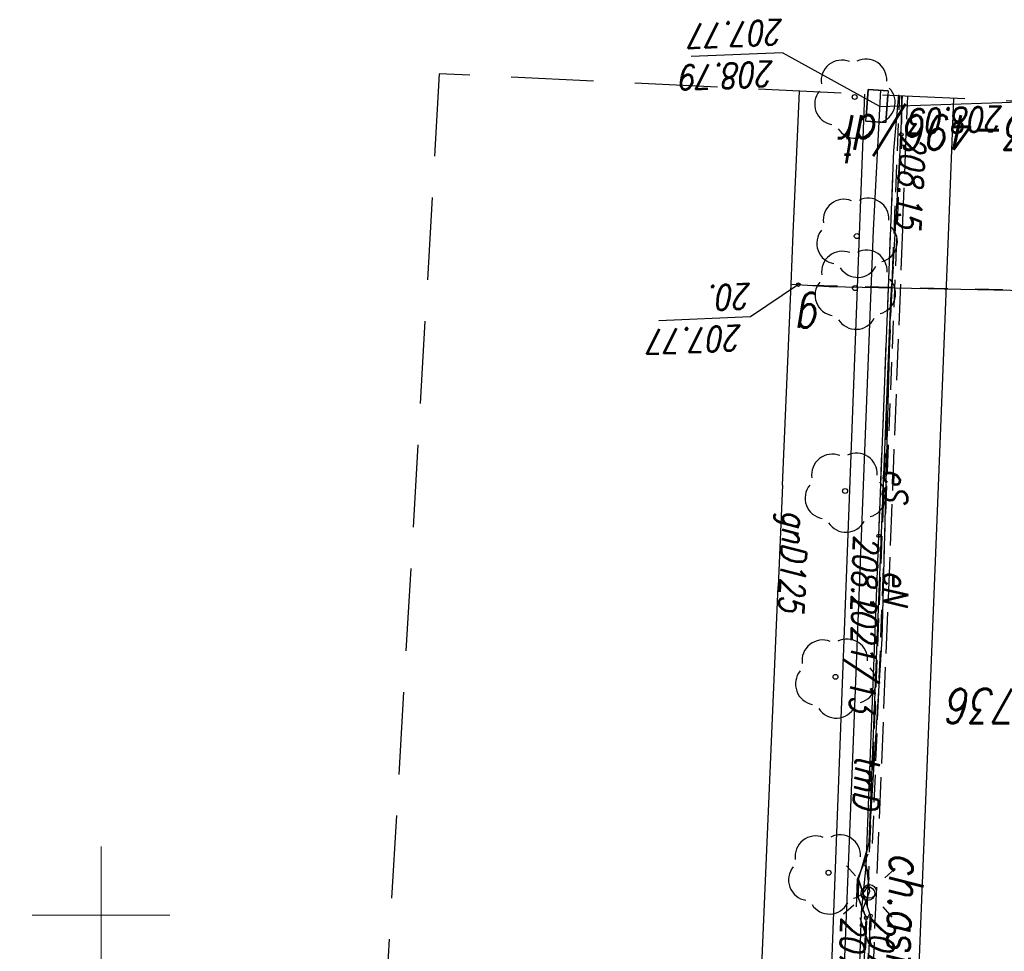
# Model space of a CAD drawing. Extents: x -110 to 11927435, y -6590197 to 5675023.
# Tile 55 of 71: x -102 to -66, y -76 to -43. Entities that reach past the tile are written whole.
import ezdxf
from ezdxf.enums import TextEntityAlignment as Align

# ---------------------------------------------------------------- set-up
doc = ezdxf.new("R2010")
doc.units = 0
for name, pattern in [('BPB', [1.5, 1, -0.5]), ('KOC', [2, 1.5, -0.5]), ('KOJ', [0]), ('OSL', [2, 1, -1]), ('UOT', [1.5, 1, -0.5]), ('UPE', [0]), ('UPG', [0]), ('UPT', [0]), ('UXE', [1.5, 1, -0.5])]:
    doc.linetypes.add(name, pattern=pattern)
doc.layers.get('0').update_dxf_attribs({"color": 250, "linetype": 'CONTINUOUS', "lineweight": 100})
doc.layers.add('_0', color=7, linetype='CONTINUOUS')
doc.layers.add('OBOP', color=7, linetype='CONTINUOUS', lineweight=13, true_color=0x0a0909)
doc.layers.add('PARSI', color=7, linetype='CONTINUOUS', lineweight=20, true_color=0x0a0909)
doc.styles.add('K1_ACAD', font='romans.shx', dxfattribs={"width": 0.8, "oblique": 12})

# ---------------------------------------------------------------- blocks, each defined once
blk = doc.blocks.new('mzsk01')
at = {"layer": 'PARSI'}
for p, q in [((0, -5), (0, 5)), ((5, 0), (-5, 0))]:
    blk.add_line(p, q, dxfattribs=at)
blk = doc.blocks.new('LAT')
at = {"linetype": 'Continuous'}
for p, q in [((0, 0.75), (0, 1.25)), ((-1.25, 0), (-0.75, 0)), ((0.75, 0), (1.25, 0)), ((0, -0.75), (0, -1.25))]:
    blk.add_line(p, q, dxfattribs=at)
blk = doc.blocks.new('SLS')
at = {"linetype": 'Continuous'}
blk.add_circle((0, 0), 0.25, dxfattribs=at)
blk = doc.blocks.new('UGE')
at = {"linetype": 'Continuous'}
blk.add_circle((0, 0), 0.0625, dxfattribs=at)
blk = doc.blocks.new('UGG')
at = {"linetype": 'Continuous'}
blk.add_circle((0, 0), 0.0625, dxfattribs=at)
blk = doc.blocks.new('DLI')
at = {"layer": 'OBOP', "color": 0, "linetype": 'ByBlock', "lineweight": -2}
blk.add_circle((0, 0), 0.09, dxfattribs=at)
for centre, start, end in [((0, 0.75), 30.1471, 149.8529), ((-0.713, 0.232), 102.1471, 221.8529), ((0.713, 0.232), 318.1471, 77.8529), ((-0.441, -0.607), 174.1471, 293.8529), ((0.441, -0.607), 246.1471, 5.8529)]:
    blk.add_arc(centre, 0.75, start, end, dxfattribs=at)
blk = doc.blocks.new('mdcp Łuszczanowiece')
at = {"layer": '_0'}
for p, q in [((6591226.55, 5674833.05), (6591222.262, 5674720.167)), ((6591226.45, 5674830.4), (6591222.267, 5674720.167))]:
    blk.add_line(p, q, dxfattribs=at)
at = {"layer": '_0', "linetype": 'KOC'}
for p, q in [((6591221.36, 5674736.988), (6591223.369, 5674786.495)), ((6591220.895, 5674725.067), (6591221.36, 5674736.988)), ((6591220.895, 5674725.067), (6591220.706, 5674720.242))]:
    blk.add_line(p, q, dxfattribs=at)
at = {"layer": '_0', "linetype": 'UXE'}
for p, q in [((6591223.45, 5674781.17), (6591222.15, 5674749.21)), ((6591223.28, 5674779.35), (6591222.12, 5674751.04)), ((6591222.12, 5674751.04), (6591222.57, 5674749.69)), ((6591222.57, 5674749.69), (6591222.53, 5674748.69)), ((6591222.15, 5674749.21), (6591220.999, 5674720.228)), ((6591222.53, 5674748.69), (6591221.98, 5674747.39)), ((6591221.98, 5674747.39), (6591220.897, 5674720.233))]:
    blk.add_line(p, q, dxfattribs=at)
at = {"layer": '_0', "linetype": 'UPT'}
for p, q in [((6591222.706, 5674743.963), (6591223.696, 5674769.181)), ((6591221.966, 5674725.112), (6591222.706, 5674743.963)), ((6591221.691, 5674720.005), (6591221.966, 5674725.112)), ((6591221.416, 5674720.048), (6591221.501, 5674721.198)), ((6591221.501, 5674721.198), (6591222.227, 5674721.145)), ((6591222.227, 5674721.145), (6591222.142, 5674719.994)), ((6591217.289, 5674720.467), (6591213.749, 5674720.348)), ((6591221.724, 5674720.615), (6591217.289, 5674720.467)), ((6591222.142, 5674719.994), (6591221.416, 5674720.048))]:
    blk.add_line(p, q, dxfattribs=at)
at = {"layer": '_0', "linetype": 'UPE'}
for p, q in [((6591222.75, 5674768.6), (6591222.06, 5674750.02)), ((6591222.75, 5674768.6), (6591222.06, 5674750.02)), ((6591222.91, 5674768.61), (6591222.22, 5674750.09)), ((6591222.91, 5674768.61), (6591222.22, 5674750.09)), ((6591222.76, 5674761.07), (6591222.39, 5674749.9)), ((6591222.76, 5674761.07), (6591222.39, 5674749.9)), ((6591222.22, 5674750.09), (6591222.51, 5674749.35)), ((6591222.06, 5674750.02), (6591222.49, 5674748.7)), ((6591222.1, 5674749.13), (6591222.39, 5674749.9)), ((6591222.39, 5674749.9), (6591222.21, 5674748.21)), ((6591222.21, 5674748.21), (6591222.1, 5674749.13)), ((6591222.51, 5674749.35), (6591222.49, 5674748.7)), ((6591222.49, 5674748.7), (6591222.11, 5674747.36)), ((6591222.49, 5674748.7), (6591222.11, 5674747.36)), ((6591222.21, 5674748.21), (6591221.76, 5674736.21)), ((6591222.11, 5674747.36), (6591221.32, 5674727.64)), ((6591222.11, 5674747.36), (6591221.63, 5674739.96)), ((6591221.63, 5674739.96), (6591221.32, 5674727.64)), ((6591221.76, 5674736.21), (6591221.21, 5674722.21)), ((6591221.32, 5674727.64), (6591221.23, 5674726.44)), ((6591221.32, 5674727.64), (6591221.23, 5674726.44)), ((6591221.23, 5674726.44), (6591220.94, 5674721.63)), ((6591221.23, 5674726.44), (6591220.94, 5674721.63)), ((6591221.21, 5674722.21), (6591221.027, 5674720.195)), ((6591220.94, 5674721.63), (6591220.918, 5674720.232)), ((6591220.94, 5674721.63), (6591220.918, 5674720.232))]:
    blk.add_line(p, q, dxfattribs=at)
at = {"layer": '_0', "linetype": 'UPG'}
for p, q in [((6591226.616, 5674766.064), (6591225.414, 5674738.052)), ((6591225.256, 5674734.371), (6591225.414, 5674738.052)), ((6591225.256, 5674734.371), (6591224.943, 5674727.072)), ((6591223.554, 5674727.15), (6591210.951, 5674727.414)), ((6591224.943, 5674727.072), (6591223.554, 5674727.15)), ((6591224.943, 5674727.072), (6591224.864, 5674725.233)), ((6591224.864, 5674725.233), (6591224.748, 5674722.535)), ((6591224.748, 5674722.535), (6591224.642, 5674720.053))]:
    blk.add_line(p, q, dxfattribs=at)
at = {"layer": '_0', "linetype": 'KOJ'}
for p, q in [((6591219.695, 5674736.828), (6591220.83, 5674764.695)), ((6591219.226, 5674724.997), (6591219.695, 5674736.828)), ((6591219.048, 5674720.322), (6591219.226, 5674724.997))]:
    blk.add_line(p, q, dxfattribs=at)
at = {"layer": '_0', "linetype": 'OSL'}
for p, q in [((6591222.51, 5674749.35), (6591222.22, 5674750.09)), ((6591222.49, 5674748.7), (6591222.06, 5674750.02)), ((6591222.39, 5674749.9), (6591222.21, 5674748.21)), ((6591222.49, 5674748.7), (6591222.51, 5674749.35)), ((6591222.11, 5674747.36), (6591222.49, 5674748.7)), ((6591222.11, 5674747.36), (6591222.49, 5674748.7)), ((6591221.76, 5674736.21), (6591221.21, 5674722.21)), ((6591224.254, 5674727.111), (6591203.896, 5674727.565)), ((6591221.23, 5674726.44), (6591221.32, 5674727.64)), ((6591221.23, 5674726.44), (6591221.32, 5674727.64)), ((6591220.918, 5674720.232), (6591220.94, 5674721.63)), ((6591220.918, 5674720.232), (6591220.94, 5674721.63))]:
    blk.add_line(p, q, dxfattribs=at)
at = {"layer": '_0', "linetype": 'Continuous'}
for p, q in [((6591226.421, 5674728.259), (6591229.741, 5674728.398)), ((6591224.678, 5674727.087), (6591226.421, 5674728.259)), ((6591221.724, 5674720.615), (6591225.255, 5674718.662)), ((6591225.255, 5674718.662), (6591228.574, 5674718.801))]:
    blk.add_line(p, q, dxfattribs=at)
at = {"layer": '_0', "linetype": 'UOT'}
for p, q in [((6591221.501, 5674721.198), (6591221.416, 5674720.048)), ((6591222.227, 5674721.145), (6591221.501, 5674721.198)), ((6591222.142, 5674719.994), (6591222.227, 5674721.145)), ((6591221.416, 5674720.048), (6591222.142, 5674719.994))]:
    blk.add_line(p, q, dxfattribs=at)
at = {"layer": '_0', "linetype": 'BPB', "ltscale": 3}
blk.add_lwpolyline([(6591165.185, 5674987.457), (6591158.691, 5674859.807), (6591109.553, 5674863.045), (6591110.755, 5674725.53), (6591237.72, 5674719.424), (6591252.958, 5674983.187)], close=True, dxfattribs=at)
at = {"layer": '_0', "color": 253, "xscale": 0.5, "yscale": 0.5, "zscale": 0.5}
blk.add_blockref('mzsk01', (6591250, 5674750), dxfattribs=at)
at = {"layer": '_0'}
for name, p, rotation in [('LAT', (6591222.1, 5674749.13), 311.6300004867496), ('DLI', (6591223.582, 5674748.453), 2.398861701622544), ('DLI', (6591223.33, 5674741.335), 2.398916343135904), ('DLI', (6591222.982, 5674734.584), 2.398889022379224), ('DLI', (6591222.62, 5674727.211), 2.398807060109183), ('DLI', (6591222.556, 5674725.323), 2.398752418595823), ('UGG', (6591224.678, 5674727.087), 2.399326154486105), ('DLI', (6591222.634, 5674720.27), 2.398725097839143)]:
    blk.add_blockref(name, p, dxfattribs=dict(at, rotation=rotation))
for name, p in [('UGE', (6591222.22, 5674750.09)), ('UGE', (6591222.06, 5674750.02)), ('SLS', (6591222.1, 5674749.13)), ('SLS', (6591222.15, 5674749.21)), ('UGE', (6591221.76, 5674736.21)), ('UGE', (6591220.94, 5674721.63))]:
    blk.add_blockref(name, p, dxfattribs=at)
at = {"layer": '_0', "style": 'K1_ACAD', "oblique": 12, "width": 0.8}
for s, height, rotation, p in [('207.87', 0.9, 87.87, (6591222.06, 5674750.02)), ('ch.asf.', 1.25, 87.9829, (6591221.344, 5674747.7)), ('tmD', 0.9, 87.752, (6591222.601, 5674744.176)), ('1021/13', 0.9, 88.7064, (6591222.713, 5674738.239)), ('eN', 0.9, 88.56, (6591221.57, 5674737.48)), ('gnD125', 0.9, 87.5426, (6591225.232, 5674735.291)), ('eS', 0.9, 87.71, (6591221.57, 5674733.78)), ('g', 1.25, 2.3991, (6591223.877, 5674727.785)), ('208.15', 0.9, 86.55, (6591220.94, 5674721.63)), ('208.03', 0.9, 1.728, (6591217.227, 5674720.607))]:
    blk.add_text(s, height=height, rotation=rotation, dxfattribs=at).set_placement(p)
for s, rotation, p in [('207.98', 87.87, (6591222.22, 5674750.09)), ('208.2', 87.85, (6591221.76, 5674736.21)), ('207.77', 2.3997, (6591226.692, 5674729.471)), ('20.', 2.3997, (6591226.353, 5674727.956)), ('t', 2.3988, (6591222.588, 5674722.657)), ('208.79', 2.3992, (6591225.526, 5674719.874)), ('207.77', 2.3992, (6591225.187, 5674718.359))]:
    blk.add_text(s, height=0.9, rotation=rotation, dxfattribs=at).set_placement(p, align=Align.TOP_LEFT)
for s, p in [('13-736', (6591213.8, 5674743.018)), ('13-496/dr', (6591215.394, 5674722.184))]:
    blk.add_text(s, height=1.25, dxfattribs=at).set_placement(p, align=Align.TOP_LEFT)

msp = doc.modelspace()

# ---------------------------------------------------------------- block references
at = {"layer": '_0', "linetype": 'ByBlock', "lineweight": 9, "rotation": 180}
msp.add_blockref('mdcp Łuszczanowiece', (6591151.409, 5674674.849), dxfattribs=at)

doc.saveas('drawing.dxf')
